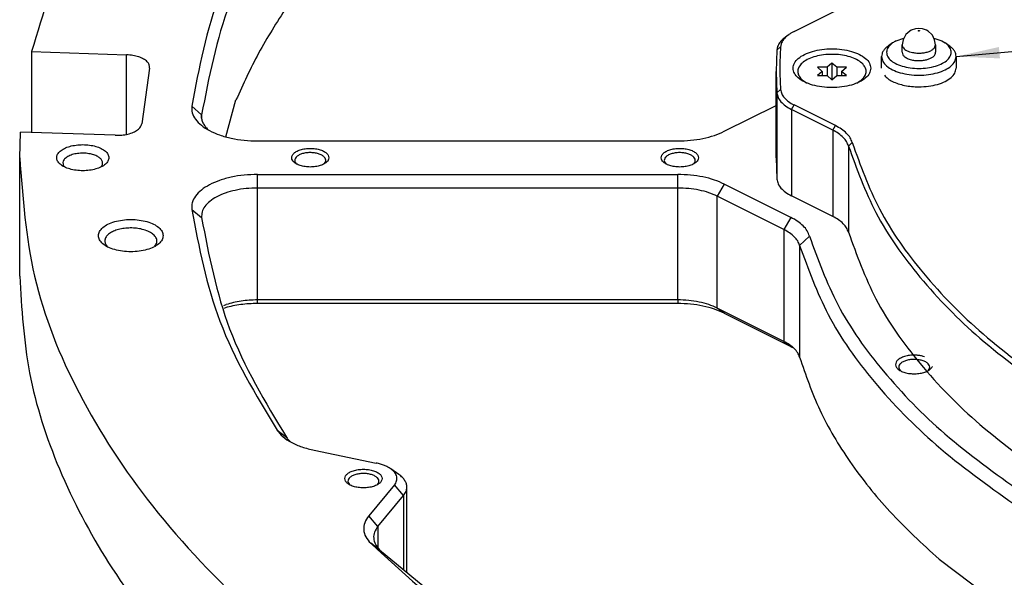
# Model space of a CAD drawing. Header units: inches. Extents: x -343 to 520, y -275 to 283.
# Tile 2 of 42: x -277 to -198, y -214 to -169. Entities that reach past the tile are written whole.
import ezdxf

# ---------------------------------------------------------------- set-up
doc = ezdxf.new("R2010")
doc.units = ezdxf.units.IN
doc.layers.add('1', color=7, linetype='Continuous')
doc.dimstyles.get("Standard").update_dxf_attribs({"dimtxt": 0.18, "dimasz": 0.18, "dimexe": 0.18, "dimexo": 0.0625, "dimgap": 0.09, "dimtad": 0, "dimtih": 1, "dimtoh": 1, "dimdec": 4, "dimzin": 0, "dimdsep": 46, "dimtxsty": 'Standard', "dimcen": 0.09, "dimadec": 0, "dimazin": 0, "dimtfac": 1, "dimtdec": 4, "dimtofl": 0, "dimtmove": 0, "dimatfit": 3, "dimfxl": 1, "dimtolj": 1, "dimtzin": 0, "dimarcsym": 0})

# ---------------------------------------------------------------- blocks, each defined once
blk = doc.blocks.new('0515-2034_6__132', base_point=(-214.628, -174.479))
at = {"color": 7, "linetype": 'Continuous'}
for p, q in [((-212.24, -173.201), (-213.019, -173.201)), ((-213.019, -173.201), (-212.629, -173.539)), ((-212.629, -173.539), (-213.019, -173.876)), ((-212.629, -173.539), (-212.629, -173.876)), ((-211.85, -172.864), (-212.24, -173.201)), ((-212.24, -173.201), (-212.24, -173.876)), ((-211.46, -173.201), (-211.85, -172.864)), ((-211.85, -172.864), (-211.85, -174.163)), ((-211.46, -173.201), (-211.46, -173.876)), ((-210.681, -173.201), (-211.46, -173.201)), ((-211.071, -173.539), (-210.681, -173.201)), ((-211.071, -173.539), (-211.071, -173.876)), ((-210.681, -173.876), (-211.071, -173.539)), ((-214.095, -174.333), (-213.953, -174.433)), ((-214.095, -174.333), (-213.849, -174.479)), ((-213.019, -173.876), (-212.24, -173.876)), ((-212.24, -173.876), (-211.85, -174.214)), ((-211.879, -174.188), (-211.85, -174.163)), ((-211.85, -174.214), (-211.46, -173.876)), ((-211.85, -174.163), (-211.821, -174.188)), ((-211.46, -173.876), (-210.681, -173.876)), ((-209.85, -174.479), (-209.605, -174.333)), ((-209.605, -174.333), (-209.748, -174.434))]:
    blk.add_line(p, q, dxfattribs=at)
for points, knots in [([(-209.605, -174.333), (-209.489, -174.24), (-209.276, -174.069), (-209.091, -173.715), (-209.098, -173.337), (-209.297, -172.989), (-209.646, -172.694), (-210.12, -172.452), (-210.696, -172.276), (-211.34, -172.174), (-212.015, -172.152), (-212.679, -172.214), (-213.296, -172.352), (-213.822, -172.564), (-214.249, -172.826), (-214.426, -173.071), (-214.506, -173.183)], [0, 0, 0, 0, 0.441952, 0.812447, 1.15488, 1.529298, 1.977018, 2.509311, 3.116435, 3.776302, 4.460036, 5.136032, 5.773551, 6.346451, 6.837794, 7.246744, 7.246744, 7.246744, 7.246744]), ([(-214.506, -173.183), (-214.546, -173.281), (-214.626, -173.473), (-214.573, -173.8), (-214.39, -174.099), (-214.199, -174.251), (-214.095, -174.333)], [0, 0, 0, 0, 0.311157, 0.614145, 0.949224, 1.342123, 1.342123, 1.342123, 1.342123])]:
    blk.add_open_spline(points, degree=3, knots=knots, dxfattribs=at)
blk = doc.blocks.new('GN615_1-M6-BSN_3__139', base_point=(-207.85, -173.844))
at = {"color": 7, "linetype": 'Continuous'}
for p, q in [((-205.591, -170.295), (-205.892, -170.557)), ((-205.462, -170.22), (-205.591, -170.295)), ((-205.131, -170.103), (-205.462, -170.22)), ((-204.85, -170.07), (-205.131, -170.103)), ((-204.569, -170.103), (-204.85, -170.07)), ((-204.238, -170.22), (-204.569, -170.103)), ((-204.109, -170.295), (-204.238, -170.22)), ((-203.808, -170.557), (-204.109, -170.295)), ((-206.688, -171.078), (-206.055, -170.867)), ((-206.112, -170.989), (-206.2, -171.391)), ((-205.938, -170.615), (-206.112, -170.989)), ((-205.892, -170.557), (-205.938, -170.615)), ((-203.762, -170.615), (-203.808, -170.557)), ((-203.588, -170.989), (-203.762, -170.615)), ((-203.645, -170.867), (-203.012, -171.078)), ((-203.5, -171.391), (-203.588, -170.989)), ((-203.012, -171.078), (-202.727, -171.247)), ((-206.973, -171.247), (-207.299, -171.478)), ((-206.2, -171.997), (-206.2, -171.391)), ((-203.603, -171.649), (-203.5, -171.391)), ((-203.5, -171.391), (-203.5, -171.997)), ((-202.401, -171.478), (-202.727, -171.247)), ((-207.85, -173.279), (-207.85, -172.344)), ((-201.85, -172.344), (-201.85, -173.279))]:
    blk.add_line(p, q, dxfattribs=at)
at = {"color": 1, "linetype": 'Continuous'}
for points, knots in [([(-204.8, -170.265), (-204.802, -170.261), (-204.806, -170.25), (-204.827, -170.242), (-204.85, -170.239), (-204.874, -170.242), (-204.893, -170.25), (-204.903, -170.265), (-204.893, -170.281), (-204.874, -170.288), (-204.85, -170.292), (-204.827, -170.288), (-204.806, -170.281), (-204.802, -170.27), (-204.8, -170.265)], [0, 0, 0, 0, 0.0141819, 0.0346428, 0.0598661, 0.0850894, 0.1055503, 0.1197323, 0.1339142, 0.1543751, 0.1795984, 0.2048217, 0.2252826, 0.2394645, 0.2394645, 0.2394645, 0.2394645]), ([(-206.097, -171.649), (-206.057, -171.69), (-205.971, -171.778), (-205.799, -171.876), (-205.595, -171.96), (-205.445, -171.996), (-205.367, -172.015)], [0, 0, 0, 0, 0.1708271, 0.367422, 0.5885493, 0.8301377, 0.8301377, 0.8301377, 0.8301377]), ([(-205.367, -172.015), (-205.253, -172.033), (-205.024, -172.07), (-204.676, -172.067), (-204.34, -172.025), (-204.039, -171.938), (-203.783, -171.823), (-203.659, -171.704), (-203.603, -171.649)], [0, 0, 0, 0, 0.343454, 0.695875, 1.039329, 1.356997, 1.63561, 1.868715, 1.868715, 1.868715, 1.868715])]:
    blk.add_open_spline(points, degree=3, knots=knots, dxfattribs=at)
at = {"color": 7, "linetype": 'Continuous'}
for points, knots in [([(-206.688, -171.078), (-206.739, -171.104), (-206.837, -171.155), (-206.928, -171.217), (-206.973, -171.247)], [0, 0, 0, 0, 0.170078, 0.3309123, 0.3309123, 0.3309123, 0.3309123]), ([(-207.299, -171.478), (-207.381, -171.541), (-207.536, -171.66), (-207.712, -171.876), (-207.828, -172.105), (-207.843, -172.266), (-207.85, -172.344)], [0, 0, 0, 0, 0.308419, 0.583422, 0.831439, 1.064051, 1.064051, 1.064051, 1.064051]), ([(-206.973, -171.247), (-207.091, -171.343), (-207.308, -171.518), (-207.479, -171.897), (-207.42, -172.292), (-207.152, -172.635), (-206.732, -172.917), (-206.183, -173.132), (-205.541, -173.267), (-204.85, -173.313), (-204.159, -173.267), (-203.517, -173.132), (-202.968, -172.917), (-202.548, -172.635), (-202.28, -172.292), (-202.221, -171.897), (-202.392, -171.518), (-202.609, -171.343), (-202.727, -171.247)], [0, 0, 0, 0, 0.453118, 0.828764, 1.185355, 1.594651, 2.095099, 2.688199, 3.353001, 4.056386, 4.75977, 5.424573, 6.017673, 6.518121, 6.927417, 7.284007, 7.659653, 8.112772, 8.112772, 8.112772, 8.112772]), ([(-206.2, -171.391), (-206.195, -171.436), (-206.184, -171.532), (-206.127, -171.609), (-206.097, -171.649)], [0, 0, 0, 0, 0.1342164, 0.2823233, 0.2823233, 0.2823233, 0.2823233]), ([(-206.2, -171.997), (-206.187, -172.066), (-206.157, -172.217), (-205.961, -172.394), (-205.696, -172.538), (-205.482, -172.592), (-205.367, -172.621)], [0, 0, 0, 0, 0.204383, 0.450871, 0.754723, 1.109463, 1.109463, 1.109463, 1.109463]), ([(-205.367, -172.621), (-205.261, -172.639), (-205.046, -172.674), (-204.719, -172.675), (-204.401, -172.641), (-204.108, -172.569), (-203.857, -172.465), (-203.664, -172.332), (-203.528, -172.176), (-203.509, -172.054), (-203.5, -171.997)], [0, 0, 0, 0, 0.321572, 0.652006, 0.976511, 1.280936, 1.553486, 1.786879, 1.981611, 2.150539, 2.150539, 2.150539, 2.150539]), ([(-201.85, -172.344), (-201.857, -172.266), (-201.872, -172.105), (-201.988, -171.876), (-202.164, -171.66), (-202.319, -171.541), (-202.401, -171.478)], [0, 0, 0, 0, 0.232611, 0.480628, 0.75563, 1.064048, 1.064048, 1.064048, 1.064048]), ([(-207.85, -172.344), (-207.827, -172.478), (-207.778, -172.77), (-207.434, -173.135), (-206.953, -173.438), (-206.331, -173.667), (-205.616, -173.811), (-204.85, -173.86), (-204.084, -173.811), (-203.369, -173.667), (-202.747, -173.438), (-202.266, -173.135), (-201.922, -172.77), (-201.873, -172.478), (-201.85, -172.344)], [0, 0, 0, 0, 0.401461, 0.871247, 1.440287, 2.105766, 2.844664, 3.622802, 4.40094, 5.139837, 5.805317, 6.374357, 6.844143, 7.245604, 7.245604, 7.245604, 7.245604])]:
    blk.add_open_spline(points, degree=3, knots=knots, dxfattribs=at)
blk = doc.blocks.new('E7018-22581_smp_connector_ring__143', base_point=(-216.35, -226.202))
at = {"color": 7, "linetype": 'Continuous'}
for p, q in [((-214.904, -170.323), (-211.574, -168.659)), ((-215.554, -170.737), (-215.309, -170.563)), ((-216.285, -171.816), (-216.35, -173.539)), ((-216.35, -180.484), (-216.35, -173.539)), ((-216.35, -173.539), (-216.285, -175.262)), ((-211.787, -178.266), (-215.116, -176.601)), ((-211.574, -177.9), (-214.904, -176.235)), ((-216.35, -180.484), (-216.285, -182.207)), ((-211.787, -185.211), (-215.116, -183.546))]:
    blk.add_line(p, q, dxfattribs=at)
at = {"color": 1, "linetype": 'Continuous'}
for p, q in [((-216.285, -171.816), (-215.985, -171.562)), ((-216.285, -175.262), (-215.985, -174.996)), ((-216.285, -175.262), (-216.285, -182.207)), ((-215.116, -176.601), (-214.904, -176.235)), ((-215.116, -176.601), (-215.116, -183.546)), ((-211.787, -178.266), (-211.574, -177.9)), ((-211.787, -178.266), (-211.787, -185.211)), ((-210.512, -179.544), (-210.215, -179.264)), ((-210.512, -179.544), (-210.512, -186.49))]:
    blk.add_line(p, q, dxfattribs=at)
at = {"color": 7, "linetype": 'Continuous'}
for points, knots in [([(-214.904, -170.323), (-214.976, -170.361), (-215.115, -170.433), (-215.246, -170.521), (-215.309, -170.563)], [0, 0, 0, 0, 0.2420338, 0.470913, 0.470913, 0.470913, 0.470913]), ([(-215.554, -170.737), (-215.657, -170.815), (-215.852, -170.965), (-216.079, -171.234), (-216.236, -171.517), (-216.269, -171.719), (-216.285, -171.816)], [0, 0, 0, 0, 0.387447, 0.735318, 1.050194, 1.344012, 1.344012, 1.344012, 1.344012]), ([(-215.309, -170.563), (-215.404, -170.636), (-215.585, -170.775), (-215.794, -171.024), (-215.94, -171.285), (-215.971, -171.472), (-215.985, -171.562)], [0, 0, 0, 0, 0.358388, 0.680167, 0.971427, 1.243207, 1.243207, 1.243207, 1.243207]), ([(-208.725, -173.279), (-208.749, -173.139), (-208.8, -172.835), (-209.159, -172.455), (-209.66, -172.14), (-210.308, -171.901), (-211.052, -171.75), (-211.85, -171.699), (-212.648, -171.75), (-213.393, -171.901), (-214.039, -172.14), (-214.546, -172.455), (-214.887, -172.835), (-215.016, -173.279), (-214.887, -173.723), (-214.546, -174.103), (-214.039, -174.418), (-213.393, -174.658), (-212.648, -174.808), (-211.85, -174.859), (-211.052, -174.808), (-210.308, -174.658), (-209.66, -174.418), (-209.159, -174.103), (-208.8, -173.723), (-208.749, -173.419), (-208.725, -173.279)], [0, 0, 0, 0, 0.418189, 0.907549, 1.500299, 2.193506, 2.963191, 3.773751, 4.584311, 5.353996, 6.047203, 6.639953, 7.129314, 7.547502, 7.965691, 8.455051, 9.047801, 9.741008, 10.510693, 11.321253, 12.131813, 12.901498, 13.594705, 14.187455, 14.676816, 15.095004, 15.095004, 15.095004, 15.095004]), ([(-204.85, -174.779), (-204.59, -174.77), (-204.084, -174.751), (-203.369, -174.602), (-202.747, -174.373), (-202.266, -174.07), (-201.922, -173.705), (-201.873, -173.414), (-201.85, -173.279)], [0, 0, 0, 0, 0.778137, 1.517035, 2.182514, 2.751554, 3.22134, 3.622801, 3.622801, 3.622801, 3.622801]), ([(-207.622, -173.853), (-207.533, -173.944), (-207.341, -174.139), (-206.959, -174.357), (-206.506, -174.542), (-205.989, -174.676), (-205.431, -174.763), (-205.045, -174.774), (-204.85, -174.779)], [0, 0, 0, 0, 0.379616, 0.816494, 1.307889, 1.844753, 2.413968, 2.999948, 2.999948, 2.999948, 2.999948]), ([(-215.985, -174.996), (-215.963, -175.113), (-215.915, -175.36), (-215.677, -175.693), (-215.338, -175.996), (-215.055, -176.152), (-214.904, -176.235)], [0, 0, 0, 0, 0.354068, 0.746795, 1.197333, 1.711994, 1.711994, 1.711994, 1.711994]), ([(-216.285, -175.262), (-216.261, -175.388), (-216.209, -175.655), (-215.951, -176.014), (-215.585, -176.343), (-215.28, -176.511), (-215.116, -176.601)], [0, 0, 0, 0, 0.382776, 0.807346, 1.294414, 1.850804, 1.850804, 1.850804, 1.850804]), ([(-210.512, -179.544), (-210.559, -179.423), (-210.658, -179.166), (-210.946, -178.83), (-211.323, -178.517), (-211.626, -178.353), (-211.787, -178.266)], [0, 0, 0, 0, 0.388117, 0.820119, 1.307352, 1.852964, 1.852964, 1.852964, 1.852964]), ([(-210.215, -179.264), (-210.265, -179.134), (-210.37, -178.86), (-210.677, -178.502), (-211.08, -178.168), (-211.403, -177.993), (-211.574, -177.9)], [0, 0, 0, 0, 0.413992, 0.874793, 1.394508, 1.976495, 1.976495, 1.976495, 1.976495]), ([(-210.512, -179.544), (-209.855, -181.371), (-208.486, -185.174), (-204.757, -190.359), (-199.91, -195.319), (-195.975, -198.115), (-193.915, -199.579)], [0, 0, 0, 0, 5.799297, 12.076098, 18.963514, 26.528777, 26.528777, 26.528777, 26.528777]), ([(-210.215, -179.264), (-209.56, -181.084), (-208.195, -184.874), (-204.48, -190.041), (-199.65, -194.984), (-195.728, -197.77), (-193.675, -199.229)], [0, 0, 0, 0, 5.779184, 12.034216, 18.897744, 26.43677, 26.43677, 26.43677, 26.43677]), ([(-216.285, -182.207), (-216.261, -182.334), (-216.209, -182.601), (-215.951, -182.96), (-215.585, -183.289), (-215.28, -183.457), (-215.116, -183.546)], [0, 0, 0, 0, 0.382776, 0.807346, 1.294414, 1.850804, 1.850804, 1.850804, 1.850804]), ([(-210.512, -186.49), (-210.559, -186.368), (-210.658, -186.111), (-210.946, -185.775), (-211.323, -185.463), (-211.626, -185.298), (-211.787, -185.211)], [0, 0, 0, 0, 0.388117, 0.820119, 1.307352, 1.852964, 1.852964, 1.852964, 1.852964]), ([(-210.512, -186.49), (-209.855, -188.316), (-208.486, -192.12), (-204.757, -197.305), (-199.91, -202.264), (-195.975, -205.061), (-193.915, -206.524)], [0, 0, 0, 0, 5.799297, 12.076098, 18.963514, 26.528777, 26.528777, 26.528777, 26.528777])]:
    blk.add_open_spline(points, degree=3, knots=knots, dxfattribs=at)
blk.add_open_spline([(-215.985, -171.562), (-216.018, -172.134), (-216.082, -173.279), (-216.018, -174.424), (-215.985, -174.996)], degree=3, dxfattribs=at)
blk = doc.blocks.new('N2398-62570_port_scale_rf_probe_card_ring__145', base_point=(-216.35, -226.202))
for name, p in [('E7018-22581_smp_connector_ring__143', (-216.35, -226.202)), ('GN615_1-M6-BSN_3__139', (-207.85, -173.844)), ('0515-2034_6__132', (-214.628, -174.479))]:
    blk.add_blockref(name, p)
blk = doc.blocks.new('psrf_probe_card_unit__146', base_point=(-216.35, -226.202))
blk.add_blockref('N2398-62570_port_scale_rf_probe_card_ring__145', (-216.35, -226.202))
blk = doc.blocks.new('probecard_stiffener_1__147', base_point=(-277.25, -266.577))
at = {"color": 7, "linetype": 'Continuous'}
for p, q in [((-276.287, -171.932), (-268.644, -172.199)), ((-276.287, -171.932), (-276.287, -178.448)), ((-266.789, -173.266), (-267.417, -177.755)), ((-260.64, -178.811), (-259.834, -175.838)), ((-220.516, -178.358), (-216.35, -176.275)), ((-262.164, -178.154), (-262.069, -178.243)), ((-277.25, -180.484), (-277.194, -178.416)), ((-269.551, -178.683), (-277.194, -178.416)), ((-258.11, -179.134), (-224.264, -179.134)), ((-277.25, -190.011), (-277.25, -180.484)), ((-273.648, -181.224), (-273.635, -181.234)), ((-254.976, -180.972), (-254.958, -180.989)), ((-252.742, -180.99), (-252.703, -180.949)), ((-225.226, -180.972), (-225.208, -180.989)), ((-222.992, -180.99), (-222.953, -180.949)), ((-258.11, -181.834), (-224.264, -181.834)), ((-224.264, -182.927), (-258.11, -182.927)), ((-215.159, -185.29), (-220.516, -182.611)), ((-215.724, -186.265), (-221.082, -183.586)), ((-270.242, -187.595), (-270.12, -187.686)), ((-260.826, -192.392), (-260.62, -192.316)), ((-260.765, -192.585), (-260.697, -192.564)), ((-224.264, -191.934), (-258.11, -191.934)), ((-224.264, -192.227), (-258.11, -192.227)), ((-215.724, -195.272), (-221.082, -192.593)), ((-220.516, -193.003), (-215.159, -195.682)), ((-215.121, -195.701), (-214.947, -195.797)), ((-204.404, -196.504), (-204.495, -196.477)), ((-203.772, -197.313), (-203.76, -197.283)), ((-206.354, -197.619), (-206.336, -197.636)), ((-204.119, -197.636), (-204.08, -197.596)), ((-255.558, -203.255), (-255.462, -203.345)), ((-253.532, -204.035), (-248.54, -205.068)), ((-246.716, -205.998), (-247.369, -205.536)), ((-250.7, -206.803), (-250.682, -206.82)), ((-247.079, -206.832), (-249.147, -209.328)), ((-248.466, -206.821), (-248.426, -206.78)), ((-248.408, -210.174), (-246.34, -207.678)), ((-246.074, -213.852), (-246.074, -207.008)), ((-248.275, -212.041), (-236.768, -221.509)), ((-203.225, -212.809), (-199.283, -215.792))]:
    blk.add_line(p, q, dxfattribs=at)
at = {"color": 1, "linetype": 'Continuous'}
for p, q in [((-268.644, -178.604), (-268.644, -172.199)), ((-262.602, -177.042), (-263.401, -176.326)), ((-262.602, -177.296), (-262.602, -177.042)), ((-258.11, -182.927), (-258.11, -181.834)), ((-224.264, -182.927), (-224.264, -181.834)), ((-258.11, -191.934), (-258.11, -182.927)), ((-224.264, -191.934), (-224.264, -182.927)), ((-220.516, -182.611), (-221.082, -183.586)), ((-221.082, -192.593), (-221.082, -183.586)), ((-263.401, -184.643), (-262.602, -185.312)), ((-215.159, -185.29), (-215.724, -186.265)), ((-215.724, -186.265), (-215.724, -195.272)), ((-214.451, -187.54), (-213.659, -186.791)), ((-214.451, -187.54), (-214.451, -196.546)), ((-258.11, -192.227), (-258.11, -191.934)), ((-224.264, -191.934), (-224.264, -192.227)), ((-220.516, -193.003), (-221.082, -192.593)), ((-215.724, -195.272), (-215.159, -195.682)), ((-256.532, -202.424), (-255.773, -202.99)), ((-246.34, -207.678), (-247.079, -206.832)), ((-246.34, -207.678), (-246.34, -213.633)), ((-248.408, -210.174), (-249.147, -209.328)), ((-248.408, -210.174), (-248.408, -211.894)), ((-248.275, -212.041), (-248.99, -211.527))]:
    blk.add_line(p, q, dxfattribs=at)
at = {"color": 7, "linetype": 'Continuous'}
for points, knots in [([(-198.606, -113.803), (-203.744, -115.336), (-213.737, -118.317), (-227.786, -124.063), (-240.418, -130.532), (-251.427, -137.729), (-260.693, -145.535), (-268.01, -153.881), (-273.496, -162.617), (-275.378, -168.898), (-276.287, -171.932)], [0, 0, 0, 0, 16.079691, 31.268861, 45.462461, 58.594551, 70.649862, 81.678339, 91.811529, 101.275351, 101.275351, 101.275351, 101.275351]), ([(-256.532, -158.545), (-258.252, -161.399), (-261.584, -166.928), (-262.808, -173.262), (-263.401, -176.326)], [0, 0, 0, 0, 9.909923, 19.194522, 19.194522, 19.194522, 19.194522]), ([(-255.773, -159.364), (-257.483, -162.202), (-260.796, -167.699), (-262.013, -173.996), (-262.602, -177.042)], [0, 0, 0, 0, 9.852805, 19.083891, 19.083891, 19.083891, 19.083891]), ([(-255.773, -168.371), (-256.549, -169.589), (-258.076, -171.985), (-259.255, -174.569), (-259.834, -175.838)], [0, 0, 0, 0, 4.329853, 8.509688, 8.509688, 8.509688, 8.509688]), ([(-266.789, -173.266), (-266.791, -173.177), (-266.796, -172.986), (-266.992, -172.729), (-267.286, -172.517), (-267.679, -172.35), (-268.141, -172.235), (-268.473, -172.211), (-268.644, -172.199)], [0, 0, 0, 0, 0.262508, 0.560387, 0.921537, 1.349122, 1.830671, 2.344935, 2.344935, 2.344935, 2.344935]), ([(-263.401, -176.326), (-263.4, -176.508), (-263.398, -176.889), (-263.097, -177.432), (-262.613, -177.917), (-261.947, -178.338), (-261.132, -178.684), (-260.195, -178.939), (-259.174, -179.104), (-258.468, -179.124), (-258.11, -179.134)], [0, 0, 0, 0, 0.540675, 1.125868, 1.800855, 2.583955, 3.47251, 4.450039, 5.491253, 6.565565, 6.565565, 6.565565, 6.565565]), ([(-262.602, -177.042), (-262.606, -177.138), (-262.615, -177.332), (-262.532, -177.622), (-262.385, -177.904), (-262.24, -178.068), (-262.164, -178.154)], [0, 0, 0, 0, 0.285991, 0.579185, 0.891854, 1.233072, 1.233072, 1.233072, 1.233072]), ([(-269.551, -178.683), (-269.377, -178.683), (-269.035, -178.682), (-268.547, -178.599), (-268.112, -178.461), (-267.766, -178.271), (-267.506, -178.04), (-267.445, -177.845), (-267.417, -177.755)], [0, 0, 0, 0, 0.521374, 1.02338, 1.481978, 1.879361, 2.209288, 2.485466, 2.485466, 2.485466, 2.485466]), ([(-224.264, -179.134), (-223.919, -179.125), (-223.238, -179.106), (-222.252, -178.951), (-221.336, -178.721), (-220.781, -178.476), (-220.516, -178.358)], [0, 0, 0, 0, 1.035232, 2.040846, 2.989306, 3.857436, 3.857436, 3.857436, 3.857436]), ([(-270.07, -180.484), (-270.086, -180.39), (-270.121, -180.186), (-270.362, -179.931), (-270.698, -179.719), (-271.133, -179.558), (-271.634, -179.457), (-272.17, -179.423), (-272.706, -179.457), (-273.207, -179.558), (-273.641, -179.719), (-273.982, -179.931), (-274.211, -180.186), (-274.297, -180.484), (-274.211, -180.783), (-273.982, -181.038), (-273.641, -181.25), (-273.207, -181.411), (-272.706, -181.512), (-272.17, -181.546), (-271.634, -181.512), (-271.133, -181.411), (-270.698, -181.25), (-270.362, -181.038), (-270.121, -180.783), (-270.086, -180.579), (-270.07, -180.484)], [0, 0, 0, 0, 0.281023, 0.609873, 1.008201, 1.474036, 1.991265, 2.535961, 3.080657, 3.597885, 4.063721, 4.462048, 4.790899, 5.071921, 5.352944, 5.681794, 6.080122, 6.545958, 7.063186, 7.607882, 8.152578, 8.669807, 9.135642, 9.53397, 9.86282, 10.143843, 10.143843, 10.143843, 10.143843]), ([(-252.35, -180.484), (-252.364, -180.411), (-252.394, -180.249), (-252.599, -180.055), (-252.879, -179.9), (-253.237, -179.789), (-253.64, -179.732), (-254.06, -179.732), (-254.463, -179.789), (-254.82, -179.9), (-255.104, -180.055), (-255.298, -180.249), (-255.374, -180.484), (-255.298, -180.72), (-255.104, -180.914), (-254.82, -181.069), (-254.463, -181.18), (-254.06, -181.237), (-253.64, -181.237), (-253.237, -181.18), (-252.879, -181.069), (-252.599, -180.914), (-252.394, -180.72), (-252.364, -180.558), (-252.35, -180.484)], [0, 0, 0, 0, 0.219862, 0.48285, 0.805647, 1.182902, 1.596944, 2.023888, 2.43793, 2.815186, 3.137982, 3.400971, 3.620832, 3.840694, 4.103682, 4.426479, 4.803735, 5.217776, 5.644721, 6.058762, 6.436018, 6.758815, 7.021803, 7.241665, 7.241665, 7.241665, 7.241665]), ([(-222.6, -180.484), (-222.614, -180.411), (-222.644, -180.249), (-222.849, -180.055), (-223.129, -179.9), (-223.487, -179.789), (-223.89, -179.732), (-224.31, -179.732), (-224.713, -179.789), (-225.07, -179.9), (-225.354, -180.055), (-225.548, -180.249), (-225.624, -180.484), (-225.548, -180.72), (-225.354, -180.914), (-225.07, -181.069), (-224.713, -181.18), (-224.31, -181.237), (-223.89, -181.237), (-223.487, -181.18), (-223.129, -181.069), (-222.849, -180.914), (-222.644, -180.72), (-222.614, -180.558), (-222.6, -180.484)], [0, 0, 0, 0, 0.219862, 0.48285, 0.805647, 1.182902, 1.596944, 2.023888, 2.43793, 2.815186, 3.137982, 3.400971, 3.620832, 3.840694, 4.103682, 4.426479, 4.803735, 5.217776, 5.644721, 6.058762, 6.436018, 6.758815, 7.021803, 7.241665, 7.241665, 7.241665, 7.241665]), ([(-277.25, -180.484), (-277.01, -183.698), (-276.519, -190.27), (-272.643, -199.83), (-266.622, -208.999), (-258.34, -217.657), (-248.016, -225.703), (-235.779, -233.01), (-221.852, -239.57), (-211.802, -243.012), (-206.61, -244.791)], [0, 0, 0, 0, 9.618195, 19.670359, 30.513937, 42.391799, 55.433004, 69.671426, 85.066671, 101.521611, 101.521611, 101.521611, 101.521611]), ([(-271.558, -180.178), (-271.709, -180.155), (-272.015, -180.107), (-272.477, -180.122), (-272.912, -180.196), (-273.288, -180.33), (-273.576, -180.512), (-273.756, -180.739), (-273.79, -181.011), (-273.697, -181.151), (-273.648, -181.224)], [0, 0, 0, 0, 0.459025, 0.928139, 1.377249, 1.779482, 2.116812, 2.388626, 2.624241, 2.878954, 2.878954, 2.878954, 2.878954]), ([(-270.692, -181.224), (-270.648, -181.159), (-270.564, -181.036), (-270.567, -180.8), (-270.691, -180.589), (-270.91, -180.411), (-271.207, -180.266), (-271.436, -180.209), (-271.558, -180.178)], [0, 0, 0, 0, 0.228866, 0.437708, 0.666574, 0.942845, 1.273053, 1.649547, 1.649547, 1.649547, 1.649547]), ([(-252.703, -180.949), (-252.664, -180.894), (-252.591, -180.79), (-252.602, -180.585), (-252.726, -180.409), (-252.932, -180.265), (-253.205, -180.156), (-253.528, -180.089), (-253.875, -180.068), (-254.22, -180.095), (-254.537, -180.169), (-254.802, -180.283), (-254.997, -180.432), (-255.107, -180.613), (-255.1, -180.818), (-255.019, -180.919), (-254.976, -180.972)], [0, 0, 0, 0, 0.195366, 0.373371, 0.574025, 0.821358, 1.117638, 1.451762, 1.805555, 2.157803, 2.487517, 2.777256, 3.017362, 3.212728, 3.390733, 3.591387, 3.591387, 3.591387, 3.591387]), ([(-222.953, -180.949), (-222.914, -180.894), (-222.841, -180.79), (-222.852, -180.585), (-222.976, -180.409), (-223.182, -180.265), (-223.455, -180.156), (-223.778, -180.089), (-224.125, -180.068), (-224.47, -180.095), (-224.787, -180.169), (-225.052, -180.283), (-225.247, -180.432), (-225.357, -180.613), (-225.35, -180.818), (-225.269, -180.919), (-225.226, -180.972)], [0, 0, 0, 0, 0.195366, 0.373371, 0.574024, 0.821357, 1.117637, 1.451761, 1.805553, 2.157801, 2.487515, 2.777254, 3.01736, 3.212727, 3.390731, 3.591385, 3.591385, 3.591385, 3.591385]), ([(-258.11, -181.834), (-258.468, -181.845), (-259.174, -181.865), (-260.195, -182.03), (-261.132, -182.285), (-261.947, -182.631), (-262.613, -183.052), (-263.097, -183.537), (-263.398, -184.08), (-263.4, -184.461), (-263.401, -184.643)], [0, 0, 0, 0, 1.074312, 2.115526, 3.093055, 3.98161, 4.76471, 5.439697, 6.02489, 6.565565, 6.565565, 6.565565, 6.565565]), ([(-220.516, -182.611), (-220.781, -182.493), (-221.336, -182.248), (-222.252, -182.018), (-223.238, -181.863), (-223.919, -181.844), (-224.264, -181.834)], [0, 0, 0, 0, 0.868131, 1.81659, 2.822204, 3.857436, 3.857436, 3.857436, 3.857436]), ([(-258.11, -182.927), (-258.414, -182.936), (-259.013, -182.953), (-259.88, -183.093), (-260.676, -183.31), (-261.368, -183.603), (-261.934, -183.961), (-262.344, -184.373), (-262.6, -184.834), (-262.601, -185.157), (-262.602, -185.312)], [0, 0, 0, 0, 0.912152, 1.796201, 2.626178, 3.380612, 4.045509, 4.61861, 5.115472, 5.574536, 5.574536, 5.574536, 5.574536]), ([(-221.082, -183.586), (-221.307, -183.487), (-221.778, -183.278), (-222.556, -183.083), (-223.393, -182.951), (-223.971, -182.935), (-224.264, -182.927)], [0, 0, 0, 0, 0.737092, 1.542388, 2.396211, 3.275182, 3.275182, 3.275182, 3.275182]), ([(-263.401, -184.643), (-262.808, -187.707), (-261.584, -194.041), (-258.252, -199.57), (-256.532, -202.424)], [0, 0, 0, 0, 9.284599, 19.194522, 19.194522, 19.194522, 19.194522]), ([(-265.702, -186.76), (-265.722, -186.643), (-265.765, -186.39), (-266.063, -186.074), (-266.48, -185.812), (-267.019, -185.613), (-267.638, -185.488), (-268.302, -185.445), (-268.966, -185.488), (-269.586, -185.613), (-270.123, -185.812), (-270.545, -186.074), (-270.828, -186.39), (-270.936, -186.76), (-270.828, -187.129), (-270.545, -187.445), (-270.123, -187.708), (-269.586, -187.907), (-268.966, -188.032), (-268.302, -188.074), (-267.638, -188.032), (-267.019, -187.907), (-266.48, -187.708), (-266.063, -187.445), (-265.765, -187.129), (-265.722, -186.876), (-265.702, -186.76)], [0, 0, 0, 0, 0.347933, 0.755081, 1.248249, 1.824997, 2.465375, 3.139761, 3.814147, 4.454525, 5.031273, 5.524441, 5.931589, 6.279522, 6.627455, 7.034603, 7.52777, 8.104519, 8.744897, 9.419283, 10.093668, 10.734046, 11.310795, 11.803963, 12.211111, 12.559044, 12.559044, 12.559044, 12.559044]), ([(-262.602, -185.312), (-262.013, -188.358), (-260.796, -194.656), (-257.483, -200.153), (-255.773, -202.99)], [0, 0, 0, 0, 9.231085, 19.083891, 19.083891, 19.083891, 19.083891]), ([(-213.659, -186.791), (-213.714, -186.648), (-213.831, -186.346), (-214.17, -185.952), (-214.614, -185.585), (-214.97, -185.392), (-215.159, -185.29)], [0, 0, 0, 0, 0.456259, 0.964078, 1.536637, 2.177578, 2.177578, 2.177578, 2.177578]), ([(-267.498, -186.223), (-267.656, -186.196), (-267.977, -186.143), (-268.465, -186.137), (-268.944, -186.183), (-269.388, -186.283), (-269.776, -186.431), (-270.086, -186.621), (-270.305, -186.845), (-270.415, -187.102), (-270.395, -187.374), (-270.295, -187.519), (-270.242, -187.595)], [0, 0, 0, 0, 0.479824, 0.973197, 1.459759, 1.919827, 2.336536, 2.698445, 3.003339, 3.263879, 3.511278, 3.784026, 3.784026, 3.784026, 3.784026]), ([(-266.362, -187.595), (-266.304, -187.51), (-266.194, -187.349), (-266.198, -187.039), (-266.361, -186.761), (-266.648, -186.528), (-267.037, -186.337), (-267.338, -186.262), (-267.498, -186.223)], [0, 0, 0, 0, 0.300386, 0.574491, 0.874877, 1.237482, 1.670878, 2.165025, 2.165025, 2.165025, 2.165025]), ([(-214.451, -187.54), (-214.498, -187.419), (-214.597, -187.163), (-214.885, -186.828), (-215.262, -186.516), (-215.564, -186.352), (-215.724, -186.265)], [0, 0, 0, 0, 0.38739, 0.818557, 1.304692, 1.848887, 1.848887, 1.848887, 1.848887]), ([(-213.659, -186.791), (-212.976, -188.671), (-211.555, -192.585), (-207.713, -197.923), (-202.727, -203.031), (-198.682, -205.915), (-196.566, -207.424)], [0, 0, 0, 0, 5.975951, 12.441405, 19.531264, 27.313993, 27.313993, 27.313993, 27.313993]), ([(-214.451, -187.54), (-213.762, -189.437), (-212.328, -193.386), (-208.452, -198.771), (-203.422, -203.925), (-199.341, -206.835), (-197.205, -208.357)], [0, 0, 0, 0, 6.029248, 12.552365, 19.705456, 27.557597, 27.557597, 27.557597, 27.557597]), ([(-277.25, -190.011), (-277.092, -192.63), (-276.771, -197.948), (-274.209, -205.773), (-270.188, -213.396), (-264.598, -220.726), (-257.603, -227.764), (-252.127, -231.872), (-249.284, -234.005)], [0, 0, 0, 0, 7.843909, 15.927682, 24.46162, 33.607946, 43.475813, 54.125283, 54.125283, 54.125283, 54.125283]), ([(-258.11, -192.227), (-258.335, -192.231), (-258.782, -192.239), (-259.442, -192.306), (-260.083, -192.407), (-260.495, -192.512), (-260.697, -192.564)], [0, 0, 0, 0, 0.674261, 1.340338, 1.990283, 2.61663, 2.61663, 2.61663, 2.61663]), ([(-258.11, -191.934), (-258.331, -191.939), (-258.77, -191.948), (-259.416, -192.024), (-260.035, -192.138), (-260.428, -192.258), (-260.62, -192.316)], [0, 0, 0, 0, 0.663576, 1.316331, 1.947866, 2.548653, 2.548653, 2.548653, 2.548653]), ([(-221.082, -192.593), (-221.307, -192.493), (-221.778, -192.285), (-222.556, -192.09), (-223.393, -191.958), (-223.971, -191.942), (-224.264, -191.934)], [0, 0, 0, 0, 0.737092, 1.542388, 2.396211, 3.275182, 3.275182, 3.275182, 3.275182]), ([(-220.516, -193.003), (-220.781, -192.886), (-221.336, -192.64), (-222.252, -192.41), (-223.238, -192.255), (-223.919, -192.236), (-224.264, -192.227)], [0, 0, 0, 0, 0.868131, 1.81659, 2.822204, 3.857436, 3.857436, 3.857436, 3.857436]), ([(-214.451, -196.546), (-214.498, -196.425), (-214.597, -196.169), (-214.885, -195.835), (-215.262, -195.523), (-215.564, -195.359), (-215.724, -195.272)], [0, 0, 0, 0, 0.38739, 0.818557, 1.304692, 1.848887, 1.848887, 1.848887, 1.848887]), ([(-215.121, -195.701), (-215.127, -195.698), (-215.139, -195.691), (-215.152, -195.685), (-215.159, -195.682)], [0, 0, 0, 0, 0.02126891, 0.04260339, 0.04260339, 0.04260339, 0.04260339]), ([(-214.451, -196.546), (-213.958, -197.984), (-212.944, -200.943), (-210.418, -205.1), (-207.203, -209.152), (-204.582, -211.562), (-203.225, -212.809)], [0, 0, 0, 0, 4.548663, 9.358452, 14.500445, 20.022022, 20.022022, 20.022022, 20.022022]), ([(-205.075, -196.385), (-205.217, -196.384), (-205.497, -196.381), (-205.895, -196.449), (-206.243, -196.566), (-206.515, -196.727), (-206.695, -196.927), (-206.75, -197.166), (-206.654, -197.397), (-206.446, -197.585), (-206.151, -197.735), (-205.785, -197.838), (-205.378, -197.887), (-204.958, -197.879), (-204.559, -197.814), (-204.214, -197.695), (-203.933, -197.539), (-203.822, -197.383), (-203.772, -197.313)], [0, 0, 0, 0, 0.426678, 0.836833, 1.207183, 1.521373, 1.776521, 1.993288, 2.217179, 2.488329, 2.819607, 3.203398, 3.620832, 4.04751, 4.457664, 4.828015, 5.142205, 5.397354, 5.397354, 5.397354, 5.397354]), ([(-204.495, -196.477), (-204.588, -196.454), (-204.779, -196.407), (-204.975, -196.393), (-205.075, -196.385)], [0, 0, 0, 0, 0.2868673, 0.5875962, 0.5875962, 0.5875962, 0.5875962]), ([(-204.08, -197.596), (-204.042, -197.541), (-203.968, -197.437), (-203.98, -197.232), (-204.103, -197.055), (-204.309, -196.912), (-204.583, -196.803), (-204.905, -196.735), (-205.253, -196.715), (-205.598, -196.742), (-205.915, -196.816), (-206.18, -196.93), (-206.375, -197.078), (-206.485, -197.26), (-206.477, -197.465), (-206.397, -197.566), (-206.354, -197.619)], [0, 0, 0, 0, 0.195366, 0.37337, 0.574023, 0.821356, 1.117635, 1.451758, 1.80555, 2.157797, 2.487511, 2.77725, 3.017356, 3.212723, 3.390727, 3.591379, 3.591379, 3.591379, 3.591379]), ([(-256.532, -202.424), (-256.383, -202.605), (-256.059, -202.996), (-255.355, -203.43), (-254.504, -203.801), (-253.866, -203.954), (-253.532, -204.035)], [0, 0, 0, 0, 0.697831, 1.514192, 2.447124, 3.477606, 3.477606, 3.477606, 3.477606]), ([(-255.773, -202.99), (-255.741, -203.036), (-255.675, -203.129), (-255.597, -203.213), (-255.558, -203.255)], [0, 0, 0, 0, 0.1667501, 0.3414518, 0.3414518, 0.3414518, 0.3414518]), ([(-247.369, -205.536), (-247.448, -205.485), (-247.613, -205.379), (-247.894, -205.254), (-248.206, -205.145), (-248.427, -205.094), (-248.54, -205.068)], [0, 0, 0, 0, 0.281614, 0.588892, 0.919323, 1.269237, 1.269237, 1.269237, 1.269237]), ([(-248.074, -206.316), (-248.088, -206.242), (-248.118, -206.08), (-248.323, -205.886), (-248.603, -205.731), (-248.961, -205.62), (-249.364, -205.563), (-249.784, -205.563), (-250.187, -205.62), (-250.544, -205.731), (-250.828, -205.886), (-251.022, -206.08), (-251.097, -206.316), (-251.022, -206.551), (-250.828, -206.745), (-250.544, -206.901), (-250.187, -207.011), (-249.784, -207.068), (-249.364, -207.068), (-248.961, -207.011), (-248.603, -206.901), (-248.323, -206.745), (-248.118, -206.551), (-248.088, -206.389), (-248.074, -206.316)], [0, 0, 0, 0, 0.219862, 0.48285, 0.805647, 1.182902, 1.596944, 2.023888, 2.43793, 2.815186, 3.137982, 3.400971, 3.620832, 3.840694, 4.103682, 4.426479, 4.803735, 5.217776, 5.644721, 6.058762, 6.436018, 6.758815, 7.021803, 7.241665, 7.241665, 7.241665, 7.241665]), ([(-248.426, -206.78), (-248.388, -206.726), (-248.314, -206.621), (-248.326, -206.416), (-248.45, -206.24), (-248.656, -206.096), (-248.929, -205.987), (-249.252, -205.92), (-249.599, -205.899), (-249.944, -205.927), (-250.261, -206), (-250.526, -206.115), (-250.721, -206.263), (-250.831, -206.444), (-250.824, -206.649), (-250.743, -206.75), (-250.7, -206.803)], [0, 0, 0, 0, 0.195366, 0.37337, 0.574023, 0.821355, 1.117635, 1.451757, 1.805549, 2.157796, 2.48751, 2.77725, 3.017356, 3.212723, 3.390727, 3.591379, 3.591379, 3.591379, 3.591379]), ([(-247.079, -206.832), (-247.008, -206.728), (-246.871, -206.528), (-246.863, -206.149), (-247.044, -205.798), (-247.255, -205.628), (-247.369, -205.536)], [0, 0, 0, 0, 0.373041, 0.712511, 1.078949, 1.516596, 1.516596, 1.516596, 1.516596]), ([(-246.074, -207.008), (-246.082, -206.918), (-246.1, -206.73), (-246.235, -206.463), (-246.44, -206.21), (-246.621, -206.071), (-246.716, -205.998)], [0, 0, 0, 0, 0.271382, 0.560737, 0.881575, 1.241399, 1.241399, 1.241399, 1.241399]), ([(-246.34, -207.678), (-246.263, -207.573), (-246.115, -207.372), (-246.087, -207.126), (-246.074, -207.008)], [0, 0, 0, 0, 0.3839793, 0.7319463, 0.7319463, 0.7319463, 0.7319463]), ([(-249.147, -209.328), (-249.269, -209.502), (-249.503, -209.833), (-249.588, -210.444), (-249.412, -211.043), (-249.137, -211.359), (-248.99, -211.527)], [0, 0, 0, 0, 0.630158, 1.200793, 1.784006, 2.445833, 2.445833, 2.445833, 2.445833]), ([(-248.408, -210.174), (-248.512, -210.321), (-248.71, -210.602), (-248.783, -211.121), (-248.633, -211.63), (-248.399, -211.899), (-248.275, -212.041)], [0, 0, 0, 0, 0.53504, 1.019541, 1.514722, 2.076651, 2.076651, 2.076651, 2.076651]), ([(-248.99, -211.527), (-246.014, -214.242), (-239.768, -219.938), (-232.504, -224.264), (-228.701, -226.529)], [0, 0, 0, 0, 12.053699, 25.290114, 25.290114, 25.290114, 25.290114])]:
    blk.add_open_spline(points, degree=3, knots=knots, dxfattribs=at)
blk = doc.blocks.new('probe_card_stiffener_E7018-24155__148', base_point=(-277.25, -266.577))
blk.add_blockref('probecard_stiffener_1__147', (-277.25, -266.577))
blk = doc.blocks.new('probe_card_stiffner_assy_E7018-64155__150', base_point=(-277.25, -266.577))
blk.add_blockref('probe_card_stiffener_E7018-24155__148', (-277.25, -266.577))
blk = doc.blocks.new('probe_card_assy__152', base_point=(-277.25, -266.577))
for name, p in [('probe_card_stiffner_assy_E7018-64155__150', (-277.25, -266.577)), ('psrf_probe_card_unit__146', (-216.35, -226.202))]:
    blk.add_blockref(name, p)
blk = doc.blocks.new('gen2', base_point=(-124.85, -182))
blk.add_blockref('probe_card_assy__152', (-277.25, -266.577))
blk = doc.blocks.new('1')
at = {"layer": '1', "color": 1}
blk.add_solid([(-198.405, -171.574), (-198.323, -172.492), (-201.85, -172.344)], dxfattribs=at)
blk.add_blockref('gen2', (-124.85, -182))
at = {"layer": '1', "color": 1, "linetype": 'Continuous', "has_arrowhead": 0}
blk.add_leader([(-201.85, -172.344), (38.032, -150.967)], dimstyle='Standard', dxfattribs=at)

msp = doc.modelspace()

# ---------------------------------------------------------------- block references
at = {"layer": '1'}
msp.add_blockref('1', (0, 0), dxfattribs=at)

doc.saveas('drawing.dxf')
